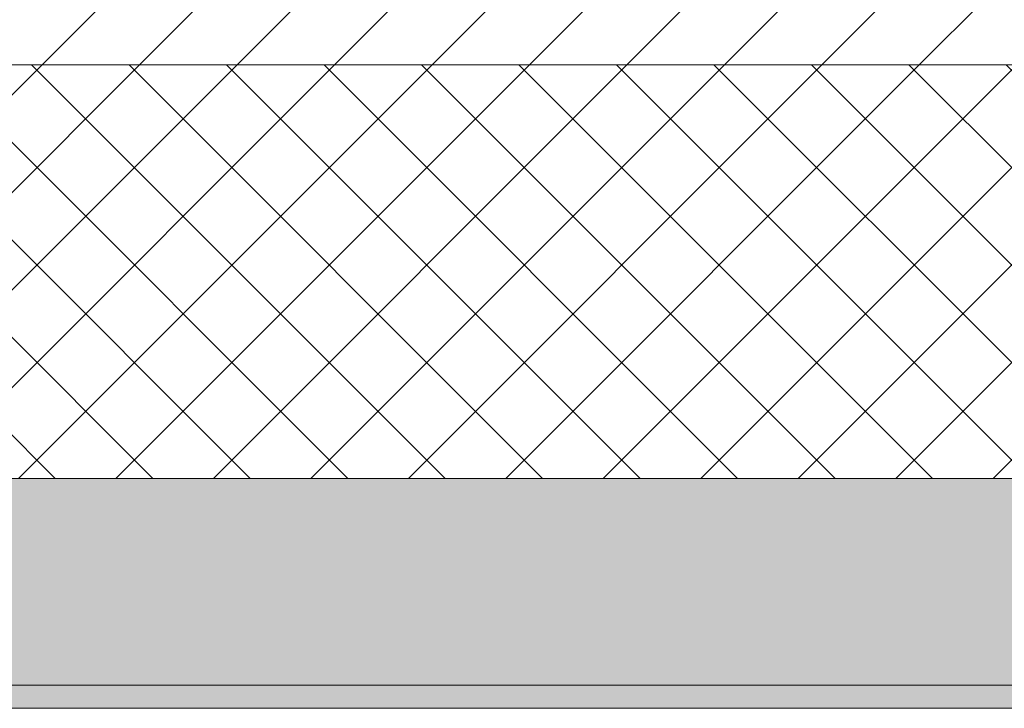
# Model space of a CAD drawing. Header units: millimetres. Extents: x -40968 to 13979, y -19284 to 4746.
# Tile 143 of 256: x -15048 to -14619, y -1699 to -1399. Entities that reach past the tile are written whole.
import ezdxf

# ---------------------------------------------------------------- set-up
doc = ezdxf.new("R2010")
doc.units = ezdxf.units.MM
doc.header["$MEASUREMENT"] = 0
doc.layers.add('12_FAÇ_Façana', color=7, linetype='Continuous')
doc.layers.add('12_FAÇ_Façana_Pluma_Nº__102', color=7, linetype='Continuous', lineweight=5, true_color=0xcccccc)
doc.layers.add('12_FAÇ_Façana_Pluma_Nº__174', color=7, linetype='Continuous', lineweight=13, true_color=0xe4ad2c)
doc.layers.add('12_FAÇ_Façana_Pluma_Nº__2', color=8, linetype='Continuous', lineweight=5)
doc.layers.add('12_FAÇ_Façana_Pluma_Nº__7', color=7, linetype='Continuous', lineweight=5)

# ---------------------------------------------------------------- blocks, each defined once
blk = doc.blocks.new('Muro_12_1', base_point=(-16936.43, -1193.98))
at = {"layer": '12_FAÇ_Façana_Pluma_Nº__102', "linetype": 'Continuous', "lineweight": 0, "true_color": 0xe5e5e5}
for points in [[(-16936.43, -1688.98), (-14135.93, -1688.98), (-14135.93, -1598.98), (-16936.43, -1598.98)], [(-16936.43, -1698.98), (-14135.93, -1698.98), (-14135.93, -1688.98), (-16936.43, -1688.98)]]:
    blk.add_hatch(color=254, dxfattribs=at).paths.add_polyline_path(points)
at = {"layer": '12_FAÇ_Façana_Pluma_Nº__174', "linetype": 'Continuous', "lineweight": 13, "true_color": 0xe4ad2c}
h = blk.add_hatch(dxfattribs=at)
h.set_pattern_fill('SATE_Aislamiento_0001', color=42, style=0, pattern_type=2)
h.set_pattern_definition([(45, (0, 0), (-21.213203, 21.213203), []), (135, (0, 0), (21.213203, 21.213203), [])])
h.paths.add_polyline_path([(-16936.43, -1598.98), (-14135.93, -1598.98), (-14135.93, -1418.98), (-16936.43, -1418.98)])
at = {"layer": '12_FAÇ_Façana_Pluma_Nº__2', "linetype": 'Continuous', "lineweight": 5}
h = blk.add_hatch(dxfattribs=at)
h.set_pattern_fill('Ceramic_0001', color=8, style=0, pattern_type=2)
h.set_pattern_definition([(45, (0, 0), (-21.213203, 21.213203), [])])
h.paths.add_polyline_path([(-16936.43, -1418.98), (-14135.93, -1418.98), (-14135.93, -1203.98), (-16936.43, -1203.98)])
at = {"layer": '12_FAÇ_Façana_Pluma_Nº__7', "color": 7, "linetype": 'Continuous', "lineweight": 5}
for p, q in [((-16936.43, -1418.98), (-14135.93, -1418.98)), ((-16936.43, -1598.98), (-14135.93, -1598.98)), ((-16936.43, -1688.98), (-14135.93, -1688.98))]:
    blk.add_line(p, q, dxfattribs=at)
at = {"layer": '12_FAÇ_Façana_Pluma_Nº__7', "color": 7, "linetype": 'Continuous', "lineweight": 5, "flags": 128}
blk.add_lwpolyline([(-16936.43, -1698.98), (-14135.93, -1698.98)], dxfattribs=at)

msp = doc.modelspace()

# ---------------------------------------------------------------- block references
at = {"layer": '12_FAÇ_Façana', "color": 7, "lineweight": 20}
msp.add_blockref('Muro_12_1', (-16936.43, -1193.98), dxfattribs=at)

doc.saveas('drawing.dxf')
